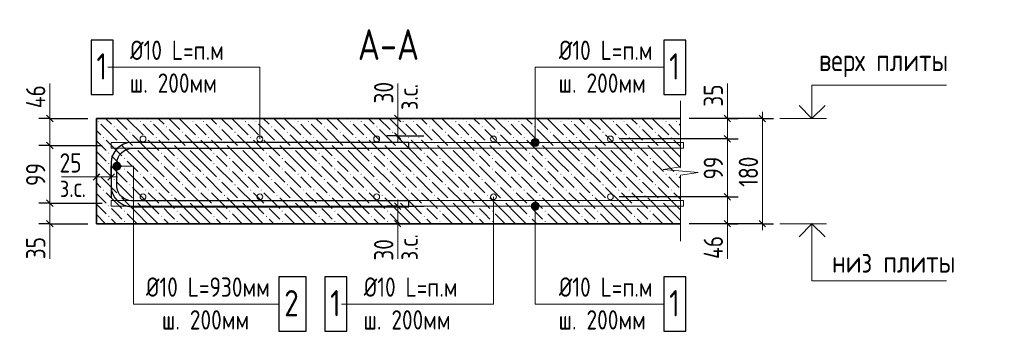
# Model space of a CAD drawing. Header units: millimetres. Extents: x 0 to 61017, y 0 to 42000.
# Tile 3 of 26: x 12913 to 24150, y 9414 to 12967. Entities that reach past the tile are written whole.
import ezdxf

# ---------------------------------------------------------------- set-up
doc = ezdxf.new("R2010")
doc.units = ezdxf.units.MM
for name, color, linetype, lineweight in [('Standard', 7, 'Continuous', 25), ('Обрамление П-обр. равн.', 7, 'Continuous', 25), ('Позиционная метка линия выноска', 7, 'Continuous', 13), ('Позиционная метка номер позиции', 7, 'Continuous', 13), ('Примечания', 7, 'Continuous', 25), ('Размерная выноска', 7, 'Continuous', 13), ('Фоновоя арматура Х1', 7, 'Continuous', 25)]:
    doc.layers.add(name, color=color, linetype=linetype, lineweight=lineweight)
doc.layers.add('ЖБ Перекрытие верхний уровень', color=7, linetype='Continuous', lineweight=25, true_color=0xe0e0ff)
doc.styles.add('GOST 2.304-81', font='txt')

msp = doc.modelspace()

# ---------------------------------------------------------------- hatches: boundary and pattern name
at = {"layer": 'ЖБ Перекрытие верхний уровень', "linetype": 'Continuous', "lineweight": 18, "transparency": 33554687}
for points in [[(13803, 11804), (13810, 11811), (13816, 11804), (13810, 11798)], [(14283, 11804), (14290, 11811), (14296, 11804), (14290, 11798)], [(14403, 11804), (14410, 11811), (14416, 11804), (14410, 11798)], [(14883, 11804), (14890, 11811), (14896, 11804), (14890, 11798)], [(15003, 11804), (15010, 11811), (15016, 11804), (15010, 11798)], [(15483, 11804), (15490, 11811), (15496, 11804), (15490, 11798)], [(15603, 11804), (15610, 11811), (15616, 11804), (15610, 11798)], [(16083, 11804), (16090, 11811), (16096, 11804), (16090, 11798)], [(16203, 11804), (16210, 11811), (16216, 11804), (16210, 11798)], [(16683, 11804), (16690, 11811), (16696, 11804), (16690, 11798)], [(16803, 11804), (16810, 11811), (16816, 11804), (16810, 11798)], [(17283, 11804), (17290, 11811), (17296, 11804), (17290, 11798)], [(17403, 11804), (17410, 11811), (17416, 11804), (17410, 11798)], [(17883, 11804), (17890, 11811), (17896, 11804), (17890, 11798)], [(18003, 11804), (18010, 11811), (18016, 11804), (18010, 11798)], [(18483, 11804), (18490, 11811), (18496, 11804), (18490, 11798)], [(18603, 11804), (18610, 11811), (18616, 11804), (18610, 11798)], [(19083, 11804), (19090, 11811), (19096, 11804), (19090, 11798)], [(19203, 11804), (19210, 11811), (19216, 11804), (19210, 11798)], [(19683, 11804), (19690, 11811), (19696, 11804), (19690, 11798)], [(19803, 11804), (19810, 11811), (19816, 11804), (19810, 11798)], [(20283, 11804), (20290, 11811), (20296, 11804), (20290, 11798)], [(20403, 11804), (20410, 11811), (20416, 11804), (20410, 11798)], [(13983, 11744), (13990, 11751), (13996, 11744), (13990, 11738)], [(14163, 11684), (14170, 11691), (14176, 11684), (14170, 11678)], [(14583, 11744), (14590, 11751), (14596, 11744), (14590, 11738)], [(14763, 11684), (14770, 11691), (14776, 11684), (14770, 11678)], [(15183, 11744), (15190, 11751), (15196, 11744), (15190, 11738)], [(15363, 11684), (15370, 11691), (15376, 11684), (15370, 11678)], [(15783, 11744), (15790, 11751), (15796, 11744), (15790, 11738)], [(15963, 11684), (15970, 11691), (15976, 11684), (15970, 11678)], [(16383, 11744), (16390, 11751), (16396, 11744), (16390, 11738)], [(16563, 11684), (16570, 11691), (16576, 11684), (16570, 11678)], [(16983, 11744), (16990, 11751), (16996, 11744), (16990, 11738)], [(17163, 11684), (17170, 11691), (17176, 11684), (17170, 11678)], [(17583, 11744), (17590, 11751), (17596, 11744), (17590, 11738)], [(17763, 11684), (17770, 11691), (17776, 11684), (17770, 11678)], [(18183, 11744), (18190, 11751), (18196, 11744), (18190, 11738)], [(18363, 11684), (18370, 11691), (18376, 11684), (18370, 11678)], [(18783, 11744), (18790, 11751), (18796, 11744), (18790, 11738)], [(18963, 11684), (18970, 11691), (18976, 11684), (18970, 11678)], [(19383, 11744), (19390, 11751), (19396, 11744), (19390, 11738)], [(19563, 11684), (19570, 11691), (19576, 11684), (19570, 11678)], [(19983, 11744), (19990, 11751), (19996, 11744), (19990, 11738)], [(20163, 11684), (20170, 11691), (20176, 11684), (20170, 11678)], [(13863, 11624), (13870, 11631), (13876, 11624), (13870, 11618)], [(14343, 11624), (14350, 11631), (14356, 11624), (14350, 11618)], [(14463, 11624), (14470, 11631), (14476, 11624), (14470, 11618)], [(14943, 11624), (14950, 11631), (14956, 11624), (14950, 11618)], [(15063, 11624), (15070, 11631), (15076, 11624), (15070, 11618)], [(15543, 11624), (15550, 11631), (15556, 11624), (15550, 11618)], [(15663, 11624), (15670, 11631), (15676, 11624), (15670, 11618)], [(16143, 11624), (16150, 11631), (16156, 11624), (16150, 11618)], [(16263, 11624), (16270, 11631), (16276, 11624), (16270, 11618)], [(16743, 11624), (16750, 11631), (16756, 11624), (16750, 11618)], [(16863, 11624), (16870, 11631), (16876, 11624), (16870, 11618)], [(17343, 11624), (17350, 11631), (17356, 11624), (17350, 11618)], [(17463, 11624), (17470, 11631), (17476, 11624), (17470, 11618)], [(17943, 11624), (17950, 11631), (17956, 11624), (17950, 11618)], [(18063, 11624), (18070, 11631), (18076, 11624), (18070, 11618)], [(18543, 11624), (18550, 11631), (18556, 11624), (18550, 11618)], [(18663, 11624), (18670, 11631), (18676, 11624), (18670, 11618)], [(19143, 11624), (19150, 11631), (19156, 11624), (19150, 11618)], [(19263, 11624), (19270, 11631), (19276, 11624), (19270, 11618)], [(19743, 11624), (19750, 11631), (19756, 11624), (19750, 11618)], [(19863, 11624), (19870, 11631), (19876, 11624), (19870, 11618)], [(20343, 11624), (20350, 11631), (20356, 11624), (20350, 11618)], [(14043, 11564), (14050, 11571), (14056, 11564), (14050, 11558)], [(14223, 11504), (14230, 11511), (14236, 11504), (14230, 11498)], [(14643, 11564), (14650, 11571), (14656, 11564), (14650, 11558)], [(14823, 11504), (14830, 11511), (14836, 11504), (14830, 11498)], [(15243, 11564), (15250, 11571), (15256, 11564), (15250, 11558)], [(15423, 11504), (15430, 11511), (15436, 11504), (15430, 11498)], [(15843, 11564), (15850, 11571), (15856, 11564), (15850, 11558)], [(16023, 11504), (16030, 11511), (16036, 11504), (16030, 11498)], [(16443, 11564), (16450, 11571), (16456, 11564), (16450, 11558)], [(16623, 11504), (16630, 11511), (16636, 11504), (16630, 11498)], [(17043, 11564), (17050, 11571), (17056, 11564), (17050, 11558)], [(17223, 11504), (17230, 11511), (17236, 11504), (17230, 11498)], [(17643, 11564), (17650, 11571), (17656, 11564), (17650, 11558)], [(17823, 11504), (17830, 11511), (17836, 11504), (17830, 11498)], [(18243, 11564), (18250, 11571), (18256, 11564), (18250, 11558)], [(18423, 11504), (18430, 11511), (18436, 11504), (18430, 11498)], [(18843, 11564), (18850, 11571), (18856, 11564), (18850, 11558)], [(19023, 11504), (19030, 11511), (19036, 11504), (19030, 11498)], [(19443, 11564), (19450, 11571), (19456, 11564), (19450, 11558)], [(19623, 11504), (19630, 11511), (19636, 11504), (19630, 11498)], [(20043, 11564), (20050, 11571), (20056, 11564), (20050, 11558)], [(20223, 11504), (20230, 11511), (20236, 11504), (20230, 11498)], [(13923, 11444), (13930, 11451), (13936, 11444), (13930, 11438)], [(14103, 11384), (14110, 11391), (14116, 11384), (14110, 11378)], [(14523, 11444), (14530, 11451), (14536, 11444), (14530, 11438)], [(14703, 11384), (14710, 11391), (14716, 11384), (14710, 11378)], [(15123, 11444), (15130, 11451), (15136, 11444), (15130, 11438)], [(15303, 11384), (15310, 11391), (15316, 11384), (15310, 11378)], [(15723, 11444), (15730, 11451), (15736, 11444), (15730, 11438)], [(15903, 11384), (15910, 11391), (15916, 11384), (15910, 11378)], [(16323, 11444), (16330, 11451), (16336, 11444), (16330, 11438)], [(16503, 11384), (16510, 11391), (16516, 11384), (16510, 11378)], [(16923, 11444), (16930, 11451), (16936, 11444), (16930, 11438)], [(17103, 11384), (17110, 11391), (17116, 11384), (17110, 11378)], [(17523, 11444), (17530, 11451), (17536, 11444), (17530, 11438)], [(17703, 11384), (17710, 11391), (17716, 11384), (17710, 11378)], [(18123, 11444), (18130, 11451), (18136, 11444), (18130, 11438)], [(18303, 11384), (18310, 11391), (18316, 11384), (18310, 11378)], [(18723, 11444), (18730, 11451), (18736, 11444), (18730, 11438)], [(18903, 11384), (18910, 11391), (18916, 11384), (18910, 11378)], [(19323, 11444), (19330, 11451), (19336, 11444), (19330, 11438)], [(19503, 11384), (19510, 11391), (19516, 11384), (19510, 11378)], [(19923, 11444), (19930, 11451), (19936, 11444), (19930, 11438)], [(20103, 11384), (20110, 11391), (20116, 11384), (20110, 11378)], [(13923, 11324), (13930, 11331), (13936, 11324), (13930, 11318)], [(14103, 11264), (14110, 11271), (14116, 11264), (14110, 11258)], [(14523, 11324), (14530, 11331), (14536, 11324), (14530, 11318)], [(14703, 11264), (14710, 11271), (14716, 11264), (14710, 11258)], [(15123, 11324), (15130, 11331), (15136, 11324), (15130, 11318)], [(15303, 11264), (15310, 11271), (15316, 11264), (15310, 11258)], [(15723, 11324), (15730, 11331), (15736, 11324), (15730, 11318)], [(15903, 11264), (15910, 11271), (15916, 11264), (15910, 11258)], [(16323, 11324), (16330, 11331), (16336, 11324), (16330, 11318)], [(16503, 11264), (16510, 11271), (16516, 11264), (16510, 11258)], [(16923, 11324), (16930, 11331), (16936, 11324), (16930, 11318)], [(17103, 11264), (17110, 11271), (17116, 11264), (17110, 11258)], [(17523, 11324), (17530, 11331), (17536, 11324), (17530, 11318)], [(17703, 11264), (17710, 11271), (17716, 11264), (17710, 11258)], [(18123, 11324), (18130, 11331), (18136, 11324), (18130, 11318)], [(18303, 11264), (18310, 11271), (18316, 11264), (18310, 11258)], [(18723, 11324), (18730, 11331), (18736, 11324), (18730, 11318)], [(18903, 11264), (18910, 11271), (18916, 11264), (18910, 11258)], [(19323, 11324), (19330, 11331), (19336, 11324), (19330, 11318)], [(19503, 11264), (19510, 11271), (19516, 11264), (19510, 11258)], [(19923, 11324), (19930, 11331), (19936, 11324), (19930, 11318)], [(20103, 11264), (20110, 11271), (20116, 11264), (20110, 11258)], [(13803, 11204), (13810, 11211), (13816, 11204), (13810, 11198)], [(13983, 11144), (13990, 11151), (13996, 11144), (13990, 11138)], [(14283, 11204), (14290, 11211), (14296, 11204), (14290, 11198)], [(14403, 11204), (14410, 11211), (14416, 11204), (14410, 11198)], [(14583, 11144), (14590, 11151), (14596, 11144), (14590, 11138)], [(14883, 11204), (14890, 11211), (14896, 11204), (14890, 11198)], [(15003, 11204), (15010, 11211), (15016, 11204), (15010, 11198)], [(15183, 11144), (15190, 11151), (15196, 11144), (15190, 11138)], [(15483, 11204), (15490, 11211), (15496, 11204), (15490, 11198)], [(15603, 11204), (15610, 11211), (15616, 11204), (15610, 11198)], [(15783, 11144), (15790, 11151), (15796, 11144), (15790, 11138)], [(16083, 11204), (16090, 11211), (16096, 11204), (16090, 11198)], [(16203, 11204), (16210, 11211), (16216, 11204), (16210, 11198)], [(16383, 11144), (16390, 11151), (16396, 11144), (16390, 11138)], [(16683, 11204), (16690, 11211), (16696, 11204), (16690, 11198)], [(16803, 11204), (16810, 11211), (16816, 11204), (16810, 11198)], [(16983, 11144), (16990, 11151), (16996, 11144), (16990, 11138)], [(17283, 11204), (17290, 11211), (17296, 11204), (17290, 11198)], [(17403, 11204), (17410, 11211), (17416, 11204), (17410, 11198)], [(17583, 11144), (17590, 11151), (17596, 11144), (17590, 11138)], [(17883, 11204), (17890, 11211), (17896, 11204), (17890, 11198)], [(18003, 11204), (18010, 11211), (18016, 11204), (18010, 11198)], [(18183, 11144), (18190, 11151), (18196, 11144), (18190, 11138)], [(18483, 11204), (18490, 11211), (18496, 11204), (18490, 11198)], [(18603, 11204), (18610, 11211), (18616, 11204), (18610, 11198)], [(18783, 11144), (18790, 11151), (18796, 11144), (18790, 11138)], [(19083, 11204), (19090, 11211), (19096, 11204), (19090, 11198)], [(19203, 11204), (19210, 11211), (19216, 11204), (19210, 11198)], [(19383, 11144), (19390, 11151), (19396, 11144), (19390, 11138)], [(19683, 11204), (19690, 11211), (19696, 11204), (19690, 11198)], [(19803, 11204), (19810, 11211), (19816, 11204), (19810, 11198)], [(19983, 11144), (19990, 11151), (19996, 11144), (19990, 11138)], [(20283, 11204), (20290, 11211), (20296, 11204), (20290, 11198)], [(20403, 11204), (20410, 11211), (20416, 11204), (20410, 11198)], [(13863, 11024), (13870, 11031), (13876, 11024), (13870, 11018)], [(14163, 11084), (14170, 11091), (14176, 11084), (14170, 11078)], [(14343, 11024), (14350, 11031), (14356, 11024), (14350, 11018)], [(14463, 11024), (14470, 11031), (14476, 11024), (14470, 11018)], [(14763, 11084), (14770, 11091), (14776, 11084), (14770, 11078)], [(14943, 11024), (14950, 11031), (14956, 11024), (14950, 11018)], [(15063, 11024), (15070, 11031), (15076, 11024), (15070, 11018)], [(15363, 11084), (15370, 11091), (15376, 11084), (15370, 11078)], [(15543, 11024), (15550, 11031), (15556, 11024), (15550, 11018)], [(15663, 11024), (15670, 11031), (15676, 11024), (15670, 11018)], [(15963, 11084), (15970, 11091), (15976, 11084), (15970, 11078)], [(16143, 11024), (16150, 11031), (16156, 11024), (16150, 11018)], [(16263, 11024), (16270, 11031), (16276, 11024), (16270, 11018)], [(16563, 11084), (16570, 11091), (16576, 11084), (16570, 11078)], [(16743, 11024), (16750, 11031), (16756, 11024), (16750, 11018)], [(16863, 11024), (16870, 11031), (16876, 11024), (16870, 11018)], [(17163, 11084), (17170, 11091), (17176, 11084), (17170, 11078)], [(17343, 11024), (17350, 11031), (17356, 11024), (17350, 11018)], [(17463, 11024), (17470, 11031), (17476, 11024), (17470, 11018)], [(17763, 11084), (17770, 11091), (17776, 11084), (17770, 11078)], [(17943, 11024), (17950, 11031), (17956, 11024), (17950, 11018)], [(18063, 11024), (18070, 11031), (18076, 11024), (18070, 11018)], [(18363, 11084), (18370, 11091), (18376, 11084), (18370, 11078)], [(18543, 11024), (18550, 11031), (18556, 11024), (18550, 11018)], [(18663, 11024), (18670, 11031), (18676, 11024), (18670, 11018)], [(18963, 11084), (18970, 11091), (18976, 11084), (18970, 11078)], [(19143, 11024), (19150, 11031), (19156, 11024), (19150, 11018)], [(19263, 11024), (19270, 11031), (19276, 11024), (19270, 11018)], [(19563, 11084), (19570, 11091), (19576, 11084), (19570, 11078)], [(19743, 11024), (19750, 11031), (19756, 11024), (19750, 11018)], [(19863, 11024), (19870, 11031), (19876, 11024), (19870, 11018)], [(20163, 11084), (20170, 11091), (20176, 11084), (20170, 11078)], [(20343, 11024), (20350, 11031), (20356, 11024), (20350, 11018)], [(14043, 10964), (14050, 10971), (14056, 10964), (14050, 10958)], [(14223, 10904), (14230, 10911), (14236, 10904), (14230, 10898)], [(14643, 10964), (14650, 10971), (14656, 10964), (14650, 10958)], [(14823, 10904), (14830, 10911), (14836, 10904), (14830, 10898)], [(15243, 10964), (15250, 10971), (15256, 10964), (15250, 10958)], [(15423, 10904), (15430, 10911), (15436, 10904), (15430, 10898)], [(15843, 10964), (15850, 10971), (15856, 10964), (15850, 10958)], [(16023, 10904), (16030, 10911), (16036, 10904), (16030, 10898)], [(16443, 10964), (16450, 10971), (16456, 10964), (16450, 10958)], [(16623, 10904), (16630, 10911), (16636, 10904), (16630, 10898)], [(17043, 10964), (17050, 10971), (17056, 10964), (17050, 10958)], [(17223, 10904), (17230, 10911), (17236, 10904), (17230, 10898)], [(17643, 10964), (17650, 10971), (17656, 10964), (17650, 10958)], [(17823, 10904), (17830, 10911), (17836, 10904), (17830, 10898)], [(18243, 10964), (18250, 10971), (18256, 10964), (18250, 10958)], [(18423, 10904), (18430, 10911), (18436, 10904), (18430, 10898)], [(18843, 10964), (18850, 10971), (18856, 10964), (18850, 10958)], [(19023, 10904), (19030, 10911), (19036, 10904), (19030, 10898)], [(19443, 10964), (19450, 10971), (19456, 10964), (19450, 10958)], [(19623, 10904), (19630, 10911), (19636, 10904), (19630, 10898)], [(20043, 10964), (20050, 10971), (20056, 10964), (20050, 10958)], [(20223, 10904), (20230, 10911), (20236, 10904), (20230, 10898)], [(13923, 10844), (13930, 10851), (13936, 10844), (13930, 10838)], [(14103, 10784), (14110, 10791), (14116, 10784), (14110, 10778)], [(14523, 10844), (14530, 10851), (14536, 10844), (14530, 10838)], [(14703, 10784), (14710, 10791), (14716, 10784), (14710, 10778)], [(15123, 10844), (15130, 10851), (15136, 10844), (15130, 10838)], [(15303, 10784), (15310, 10791), (15316, 10784), (15310, 10778)], [(15723, 10844), (15730, 10851), (15736, 10844), (15730, 10838)], [(15903, 10784), (15910, 10791), (15916, 10784), (15910, 10778)], [(16323, 10844), (16330, 10851), (16336, 10844), (16330, 10838)], [(16503, 10784), (16510, 10791), (16516, 10784), (16510, 10778)], [(16923, 10844), (16930, 10851), (16936, 10844), (16930, 10838)], [(17103, 10784), (17110, 10791), (17116, 10784), (17110, 10778)], [(17523, 10844), (17530, 10851), (17536, 10844), (17530, 10838)], [(17703, 10784), (17710, 10791), (17716, 10784), (17710, 10778)], [(18123, 10844), (18130, 10851), (18136, 10844), (18130, 10838)], [(18303, 10784), (18310, 10791), (18316, 10784), (18310, 10778)], [(18723, 10844), (18730, 10851), (18736, 10844), (18730, 10838)], [(18903, 10784), (18910, 10791), (18916, 10784), (18910, 10778)], [(19323, 10844), (19330, 10851), (19336, 10844), (19330, 10838)], [(19503, 10784), (19510, 10791), (19516, 10784), (19510, 10778)], [(19923, 10844), (19930, 10851), (19936, 10844), (19930, 10838)], [(20103, 10784), (20110, 10791), (20116, 10784), (20110, 10778)], [(13923, 10724), (13930, 10731), (13936, 10724), (13930, 10718)], [(14523, 10724), (14530, 10731), (14536, 10724), (14530, 10718)], [(15123, 10724), (15130, 10731), (15136, 10724), (15130, 10718)], [(15723, 10724), (15730, 10731), (15736, 10724), (15730, 10718)], [(16323, 10724), (16330, 10731), (16336, 10724), (16330, 10718)], [(16923, 10724), (16930, 10731), (16936, 10724), (16930, 10718)], [(17523, 10724), (17530, 10731), (17536, 10724), (17530, 10718)], [(18123, 10724), (18130, 10731), (18136, 10724), (18130, 10718)], [(18723, 10724), (18730, 10731), (18736, 10724), (18730, 10718)], [(19323, 10724), (19330, 10731), (19336, 10724), (19330, 10718)], [(19923, 10724), (19930, 10731), (19936, 10724), (19930, 10718)], [(14103, 10664), (14110, 10671), (14116, 10664), (14110, 10658)], [(14703, 10664), (14710, 10671), (14716, 10664), (14710, 10658)], [(15303, 10664), (15310, 10671), (15316, 10664), (15310, 10658)], [(15903, 10664), (15910, 10671), (15916, 10664), (15910, 10658)], [(16503, 10664), (16510, 10671), (16516, 10664), (16510, 10658)], [(17103, 10664), (17110, 10671), (17116, 10664), (17110, 10658)], [(17703, 10664), (17710, 10671), (17716, 10664), (17710, 10658)], [(18303, 10664), (18310, 10671), (18316, 10664), (18310, 10658)], [(18903, 10664), (18910, 10671), (18916, 10664), (18910, 10658)], [(19503, 10664), (19510, 10671), (19516, 10664), (19510, 10658)], [(20103, 10664), (20110, 10671), (20116, 10664), (20110, 10658)]]:
    msp.add_hatch(color=7, dxfattribs=at).paths.add_polyline_path(points, flags=16)
at = {"layer": 'Позиционная метка линия выноска', "linetype": 'Continuous', "lineweight": 13, "transparency": 33554687}
for points in [[(18835, 11590), (18758, 11590), (18752, 11567)], [(18835, 11590), (18752, 11567), (18842, 11567)], [(18819, 11606), (18774, 11606), (18758, 11590)], [(18819, 11606), (18758, 11590), (18835, 11590)], [(18774, 11606), (18819, 11606), (18797, 11612)], [(18842, 11567), (18752, 11567), (18758, 11545)], [(18842, 11567), (18758, 11545), (18835, 11545)], [(18835, 11545), (18758, 11545), (18774, 11529)], [(18835, 11545), (18774, 11529), (18819, 11529)], [(18819, 11529), (18774, 11529), (18797, 11522)], [(13983, 11273), (13983, 11318), (13977, 11296)], [(13999, 11257), (13999, 11334), (13983, 11318)], [(13999, 11257), (13983, 11318), (13983, 11273)], [(14022, 11251), (14022, 11341), (13999, 11334)], [(14022, 11251), (13999, 11334), (13999, 11257)], [(14044, 11257), (14044, 11334), (14022, 11341)], [(14044, 11257), (14022, 11341), (14022, 11251)], [(14061, 11273), (14061, 11318), (14044, 11334)], [(14061, 11273), (14044, 11334), (14044, 11257)], [(14061, 11318), (14061, 11273), (14067, 11296)], [(18752, 10841), (18842, 10841), (18835, 10863)], [(18752, 10841), (18835, 10863), (18758, 10863)], [(18758, 10818), (18842, 10841), (18752, 10841)], [(18758, 10863), (18835, 10863), (18819, 10879)], [(18758, 10863), (18819, 10879), (18774, 10879)], [(18758, 10818), (18835, 10818), (18842, 10841)], [(18774, 10802), (18835, 10818), (18758, 10818)], [(18774, 10879), (18819, 10879), (18797, 10886)], [(18774, 10802), (18819, 10802), (18835, 10818)], [(18819, 10802), (18774, 10802), (18797, 10796)]]:
    msp.add_hatch(color=7, dxfattribs=at).paths.add_polyline_path(points)

# ---------------------------------------------------------------- linework, layer by layer
at = {"layer": 'Standard', "color": 7, "linetype": 'Continuous', "lineweight": 13, "transparency": 33554687}
for p, q in [((13255, 11841), (13255, 11916)), ((17227, 11841), (17227, 11916)), ((20989, 11841), (20989, 11916)), ((21389, 11841), (21389, 11916)), ((13255, 11841), (13255, 11534)), ((17227, 11641), (17227, 11841)), ((20989, 11841), (20989, 11607)), ((21589, 11841), (22122, 11841)), ((17227, 11641), (17227, 11566)), ((20989, 11607), (20989, 10947)), ((13255, 11534), (13255, 10874)), ((13789, 11174), (13714, 11174)), ((13955, 11174), (13789, 11174)), ((13955, 11174), (14030, 11174)), ((17227, 10841), (17227, 10916)), ((20989, 10947), (20989, 10641)), ((13255, 10874), (13255, 10641)), ((17227, 10841), (17227, 10641)), ((13255, 10641), (13255, 10566)), ((17227, 10641), (17227, 10566)), ((20989, 10641), (20989, 10566)), ((21389, 10641), (21389, 10566)), ((21589, 10641), (22122, 10641))]:
    msp.add_line(p, q, dxfattribs=at)
at = {"layer": 'Standard', "color": 251, "linetype": 'Continuous', "lineweight": -3, "true_color": 0x656565, "transparency": 33554687}
for p, q in [((13255, 11841), (13130, 11841)), ((13255, 11841), (13380, 11841)), ((13255, 11841), (13689, 11841)), ((17227, 11841), (17102, 11841)), ((17227, 11841), (17352, 11841)), ((17227, 11841), (17527, 11841)), ((21389, 11841), (20555, 11841)), ((20989, 11841), (20864, 11841)), ((20989, 11841), (21114, 11841)), ((21389, 11841), (21264, 11841)), ((21389, 11841), (21514, 11841)), ((17227, 11641), (17102, 11641)), ((17227, 11641), (17352, 11641)), ((17227, 11641), (17525, 11641)), ((20989, 11607), (20864, 11607)), ((20989, 11607), (21114, 11607)), ((13255, 11534), (13130, 11534)), ((13255, 11534), (13380, 11534)), ((13255, 11534), (13855, 11534)), ((13789, 11174), (13789, 11299)), ((13955, 11174), (13955, 11299)), ((13789, 11174), (13789, 11049)), ((13789, 11174), (13789, 10874)), ((13955, 11174), (13955, 11049)), ((13955, 11174), (13955, 10941)), ((20989, 10947), (20864, 10947)), ((20989, 10947), (21114, 10947)), ((13255, 10874), (13130, 10874)), ((13255, 10874), (13380, 10874)), ((13255, 10874), (13855, 10874)), ((17227, 10841), (17102, 10841)), ((17227, 10841), (17352, 10841)), ((17227, 10841), (17525, 10841)), ((13255, 10641), (13130, 10641)), ((13255, 10641), (13380, 10641)), ((13255, 10641), (13689, 10641)), ((17227, 10641), (17102, 10641)), ((17227, 10641), (17352, 10641)), ((17227, 10641), (17527, 10641)), ((21389, 10641), (20555, 10641)), ((20989, 10641), (20864, 10641)), ((20989, 10641), (21114, 10641)), ((21389, 10641), (21264, 10641)), ((21389, 10641), (21514, 10641))]:
    msp.add_line(p, q, dxfattribs=at)
at = {"layer": 'Standard', "color": 7, "linetype": 'Continuous', "lineweight": 25, "transparency": 33554687}
for p, q in [((13218, 11878), (13293, 11803)), ((17264, 11803), (17189, 11878)), ((20951, 11878), (21026, 11803)), ((21426, 11803), (21351, 11878)), ((17264, 11603), (17189, 11678)), ((20951, 11645), (21026, 11570)), ((13218, 11571), (13293, 11496)), ((13826, 11211), (13751, 11136)), ((13993, 11211), (13918, 11136)), ((13218, 10911), (13293, 10836)), ((20951, 10985), (21026, 10910)), ((17189, 10878), (17264, 10803)), ((13218, 10678), (13293, 10603)), ((17189, 10678), (17264, 10603)), ((20951, 10678), (21026, 10603)), ((21426, 10603), (21351, 10678))]:
    msp.add_line(p, q, dxfattribs=at)
at = {"layer": 'Standard', "color": 7, "linetype": 'Continuous', "lineweight": 13, "transparency": 33554687}
for points in [[(21955, 11841), (21955, 12221), (23489, 12221)], [(21389, 10641), (21389, 10983), (21389, 10983), (21389, 11841)], [(21955, 10641), (21955, 9991), (23489, 9991)]]:
    msp.add_lwpolyline(points, dxfattribs=at)
at = {"layer": 'Standard', "color": 7, "linetype": 'Continuous', "lineweight": 35, "transparency": 33554687}
for points in [[(21807, 11989), (21955, 11841), (22104, 11989)], [(21807, 10492), (21955, 10641), (22104, 10492)]]:
    msp.add_lwpolyline(points, dxfattribs=at)
at = {"layer": 'Standard', "color": 251, "linetype": 'Continuous', "lineweight": -3, "true_color": 0x656565, "transparency": 33554687}
for points in [[(20989, 11841), (20972, 11841), (20972, 11841), (20972, 11841), (20972, 11841), (20555, 11841)], [(20989, 11607), (20972, 11607), (20972, 11607), (20972, 11607), (20972, 11607), (19754, 11607)], [(20989, 10947), (20972, 10947), (20972, 10947), (19754, 10947)], [(20989, 10641), (20972, 10641), (20972, 10641), (20555, 10641)]]:
    msp.add_lwpolyline(points, dxfattribs=at)
at = {"layer": 'ЖБ Перекрытие верхний уровень', "color": 7, "linetype": 'Continuous', "lineweight": 35, "transparency": 33554687}
for p, q in [((13789, 11841), (13789, 10641)), ((20455, 11841), (13789, 11841)), ((13789, 10641), (20455, 10641))]:
    msp.add_line(p, q, dxfattribs=at)
at = {"layer": 'ЖБ Перекрытие верхний уровень', "color": 9, "linetype": 'Continuous', "lineweight": 18, "true_color": 0xc7c7c7, "transparency": 33554687}
for p, q in [((13893, 11841), (13960, 11774)), ((14013, 11841), (14140, 11714)), ((14140, 11834), (14320, 11654)), ((14253, 11841), (14260, 11834)), ((14373, 11841), (14380, 11834)), ((14493, 11841), (14560, 11774)), ((14613, 11841), (14740, 11714)), ((14740, 11834), (14920, 11654)), ((14853, 11841), (14860, 11834)), ((14973, 11841), (14980, 11834)), ((15093, 11841), (15160, 11774)), ((15213, 11841), (15340, 11714)), ((15340, 11834), (15520, 11654)), ((15453, 11841), (15460, 11834)), ((15573, 11841), (15580, 11834)), ((15693, 11841), (15760, 11774)), ((15813, 11841), (15940, 11714)), ((15940, 11834), (16120, 11654)), ((16053, 11841), (16060, 11834)), ((16173, 11841), (16180, 11834)), ((16293, 11841), (16360, 11774)), ((16413, 11841), (16540, 11714)), ((16540, 11834), (16720, 11654)), ((16653, 11841), (16660, 11834)), ((16773, 11841), (16780, 11834)), ((16893, 11841), (16960, 11774)), ((17013, 11841), (17140, 11714)), ((17140, 11834), (17320, 11654)), ((17253, 11841), (17260, 11834)), ((17373, 11841), (17380, 11834)), ((17493, 11841), (17560, 11774)), ((17613, 11841), (17740, 11714)), ((17740, 11834), (17920, 11654)), ((17853, 11841), (17860, 11834)), ((17973, 11841), (17980, 11834)), ((18093, 11841), (18160, 11774)), ((18213, 11841), (18340, 11714)), ((18340, 11834), (18520, 11654)), ((18453, 11841), (18460, 11834)), ((18573, 11841), (18580, 11834)), ((18693, 11841), (18760, 11774)), ((18813, 11841), (18940, 11714)), ((18940, 11834), (19120, 11654)), ((19053, 11841), (19060, 11834)), ((19173, 11841), (19180, 11834)), ((19293, 11841), (19360, 11774)), ((19413, 11841), (19540, 11714)), ((19540, 11834), (19720, 11654)), ((19653, 11841), (19660, 11834)), ((19773, 11841), (19780, 11834)), ((19893, 11841), (19960, 11774)), ((20013, 11841), (20140, 11714)), ((20140, 11834), (20320, 11654)), ((20253, 11841), (20260, 11834)), ((20373, 11841), (20380, 11834)), ((13840, 11654), (13789, 11705)), ((13840, 11774), (14020, 11594)), ((14020, 11714), (14200, 11534)), ((14380, 11714), (14320, 11774)), ((14440, 11654), (14380, 11714)), ((14440, 11774), (14620, 11594)), ((14620, 11714), (14800, 11534)), ((14980, 11714), (14920, 11774)), ((15040, 11654), (14980, 11714)), ((15040, 11774), (15220, 11594)), ((15220, 11714), (15400, 11534)), ((15580, 11714), (15520, 11774)), ((15640, 11654), (15580, 11714)), ((15640, 11774), (15820, 11594)), ((15820, 11714), (16000, 11534)), ((16180, 11714), (16120, 11774)), ((16240, 11654), (16180, 11714)), ((16240, 11774), (16420, 11594)), ((16420, 11714), (16600, 11534)), ((16780, 11714), (16720, 11774)), ((16840, 11654), (16780, 11714)), ((16840, 11774), (17020, 11594)), ((17020, 11714), (17200, 11534)), ((17380, 11714), (17320, 11774)), ((17440, 11654), (17380, 11714)), ((17440, 11774), (17620, 11594)), ((17620, 11714), (17800, 11534)), ((17980, 11714), (17920, 11774)), ((18040, 11654), (17980, 11714)), ((18040, 11774), (18220, 11594)), ((18220, 11714), (18400, 11534)), ((18580, 11714), (18520, 11774)), ((18640, 11654), (18580, 11714)), ((18640, 11774), (18820, 11594)), ((18820, 11714), (19000, 11534)), ((19180, 11714), (19120, 11774)), ((19240, 11654), (19180, 11714)), ((19240, 11774), (19420, 11594)), ((19420, 11714), (19600, 11534)), ((19780, 11714), (19720, 11774)), ((19840, 11654), (19780, 11714)), ((19840, 11774), (20020, 11594)), ((20020, 11714), (20200, 11534)), ((20380, 11714), (20320, 11774)), ((20440, 11654), (20380, 11714)), ((20440, 11774), (20455, 11759)), ((13789, 11585), (13900, 11474)), ((13900, 11594), (14080, 11414)), ((14380, 11474), (14200, 11654)), ((14380, 11594), (14500, 11474)), ((14500, 11594), (14680, 11414)), ((14980, 11474), (14800, 11654)), ((14980, 11594), (15100, 11474)), ((15100, 11594), (15280, 11414)), ((15580, 11474), (15400, 11654)), ((15580, 11594), (15700, 11474)), ((15700, 11594), (15880, 11414)), ((16180, 11474), (16000, 11654)), ((16180, 11594), (16300, 11474)), ((16300, 11594), (16480, 11414)), ((16780, 11474), (16600, 11654)), ((16780, 11594), (16900, 11474)), ((16900, 11594), (17080, 11414)), ((17380, 11474), (17200, 11654)), ((17380, 11594), (17500, 11474)), ((17500, 11594), (17680, 11414)), ((17980, 11474), (17800, 11654)), ((17980, 11594), (18100, 11474)), ((18100, 11594), (18280, 11414)), ((18580, 11474), (18400, 11654)), ((18580, 11594), (18700, 11474)), ((18700, 11594), (18880, 11414)), ((19180, 11474), (19000, 11654)), ((19180, 11594), (19300, 11474)), ((19300, 11594), (19480, 11414)), ((19780, 11474), (19600, 11654)), ((19780, 11594), (19900, 11474)), ((19900, 11594), (20080, 11414)), ((20380, 11474), (20200, 11654)), ((20380, 11594), (20455, 11519)), ((13789, 11465), (13900, 11354)), ((14260, 11354), (14080, 11534)), ((14260, 11474), (14380, 11354)), ((14380, 11474), (14500, 11354)), ((14860, 11354), (14680, 11534)), ((14860, 11474), (14980, 11354)), ((14980, 11474), (15100, 11354)), ((15460, 11354), (15280, 11534)), ((15460, 11474), (15580, 11354)), ((15580, 11474), (15700, 11354)), ((16060, 11354), (15880, 11534)), ((16060, 11474), (16180, 11354)), ((16180, 11474), (16300, 11354)), ((16660, 11354), (16480, 11534)), ((16660, 11474), (16780, 11354)), ((16780, 11474), (16900, 11354)), ((17260, 11354), (17080, 11534)), ((17260, 11474), (17380, 11354)), ((17380, 11474), (17500, 11354)), ((17860, 11354), (17680, 11534)), ((17860, 11474), (17980, 11354)), ((17980, 11474), (18100, 11354)), ((18460, 11354), (18280, 11534)), ((18460, 11474), (18580, 11354)), ((18580, 11474), (18700, 11354)), ((19060, 11354), (18880, 11534)), ((19060, 11474), (19180, 11354)), ((19180, 11474), (19300, 11354)), ((19660, 11354), (19480, 11534)), ((19660, 11474), (19780, 11354)), ((19780, 11474), (19900, 11354)), ((20260, 11354), (20080, 11534)), ((20260, 11474), (20380, 11354)), ((20380, 11474), (20455, 11399)), ((14020, 11354), (13960, 11414)), ((14080, 11294), (14020, 11354)), ((14140, 11354), (14260, 11234)), ((14260, 11354), (14380, 11234)), ((14380, 11354), (14560, 11174)), ((14620, 11354), (14560, 11414)), ((14680, 11294), (14620, 11354)), ((14740, 11354), (14860, 11234)), ((14860, 11354), (14980, 11234)), ((14980, 11354), (15160, 11174)), ((15220, 11354), (15160, 11414)), ((15280, 11294), (15220, 11354)), ((15340, 11354), (15460, 11234)), ((15460, 11354), (15580, 11234)), ((15580, 11354), (15760, 11174)), ((15820, 11354), (15760, 11414)), ((15880, 11294), (15820, 11354)), ((15940, 11354), (16060, 11234)), ((16060, 11354), (16180, 11234)), ((16180, 11354), (16360, 11174)), ((16420, 11354), (16360, 11414)), ((16480, 11294), (16420, 11354)), ((16540, 11354), (16660, 11234)), ((16660, 11354), (16780, 11234)), ((16780, 11354), (16960, 11174)), ((17020, 11354), (16960, 11414)), ((17080, 11294), (17020, 11354)), ((17140, 11354), (17260, 11234)), ((17260, 11354), (17380, 11234)), ((17380, 11354), (17560, 11174)), ((17620, 11354), (17560, 11414)), ((17680, 11294), (17620, 11354)), ((17740, 11354), (17860, 11234)), ((17860, 11354), (17980, 11234)), ((17980, 11354), (18160, 11174)), ((18220, 11354), (18160, 11414)), ((18280, 11294), (18220, 11354)), ((18340, 11354), (18460, 11234)), ((18460, 11354), (18580, 11234)), ((18580, 11354), (18760, 11174)), ((18820, 11354), (18760, 11414)), ((18880, 11294), (18820, 11354)), ((18940, 11354), (19060, 11234)), ((19060, 11354), (19180, 11234)), ((19180, 11354), (19360, 11174)), ((19420, 11354), (19360, 11414)), ((19480, 11294), (19420, 11354)), ((19540, 11354), (19660, 11234)), ((19660, 11354), (19780, 11234)), ((19780, 11354), (19960, 11174)), ((20020, 11354), (19960, 11414)), ((20080, 11294), (20020, 11354)), ((20140, 11354), (20260, 11234)), ((20260, 11354), (20380, 11234)), ((20380, 11354), (20455, 11279)), ((13789, 11345), (13960, 11174)), ((13960, 11294), (14140, 11114)), ((14560, 11294), (14740, 11114)), ((15160, 11294), (15340, 11114)), ((15760, 11294), (15940, 11114)), ((16360, 11294), (16540, 11114)), ((16960, 11294), (17140, 11114)), ((17560, 11294), (17740, 11114)), ((18160, 11294), (18340, 11114)), ((18760, 11294), (18940, 11114)), ((19360, 11294), (19540, 11114)), ((19960, 11294), (20140, 11114)), ((13840, 11174), (14020, 10994)), ((14140, 11234), (14320, 11054)), ((14380, 11114), (14320, 11174)), ((14440, 11174), (14620, 10994)), ((14740, 11234), (14920, 11054)), ((14980, 11114), (14920, 11174)), ((15040, 11174), (15220, 10994)), ((15340, 11234), (15520, 11054)), ((15580, 11114), (15520, 11174)), ((15640, 11174), (15820, 10994)), ((15940, 11234), (16120, 11054)), ((16180, 11114), (16120, 11174)), ((16240, 11174), (16420, 10994)), ((16540, 11234), (16720, 11054)), ((16780, 11114), (16720, 11174)), ((16840, 11174), (17020, 10994)), ((17140, 11234), (17320, 11054)), ((17380, 11114), (17320, 11174)), ((17440, 11174), (17620, 10994)), ((17740, 11234), (17920, 11054)), ((17980, 11114), (17920, 11174)), ((18040, 11174), (18220, 10994)), ((18340, 11234), (18520, 11054)), ((18580, 11114), (18520, 11174)), ((18640, 11174), (18820, 10994)), ((18940, 11234), (19120, 11054)), ((19180, 11114), (19120, 11174)), ((19240, 11174), (19420, 10994)), ((19540, 11234), (19720, 11054)), ((19780, 11114), (19720, 11174)), ((19840, 11174), (20020, 10994)), ((20140, 11234), (20320, 11054)), ((20380, 11114), (20320, 11174)), ((20440, 11174), (20455, 11159)), ((13840, 11054), (13789, 11105)), ((14020, 11114), (14200, 10934)), ((14380, 10874), (14200, 11054)), ((14440, 11054), (14380, 11114)), ((14620, 11114), (14800, 10934)), ((14980, 10874), (14800, 11054)), ((15040, 11054), (14980, 11114)), ((15220, 11114), (15400, 10934)), ((15580, 10874), (15400, 11054)), ((15640, 11054), (15580, 11114)), ((15820, 11114), (16000, 10934)), ((16180, 10874), (16000, 11054)), ((16240, 11054), (16180, 11114)), ((16420, 11114), (16600, 10934)), ((16780, 10874), (16600, 11054)), ((16840, 11054), (16780, 11114)), ((17020, 11114), (17200, 10934)), ((17380, 10874), (17200, 11054)), ((17440, 11054), (17380, 11114)), ((17620, 11114), (17800, 10934)), ((17980, 10874), (17800, 11054)), ((18040, 11054), (17980, 11114)), ((18220, 11114), (18400, 10934)), ((18580, 10874), (18400, 11054)), ((18640, 11054), (18580, 11114)), ((18820, 11114), (19000, 10934)), ((19180, 10874), (19000, 11054)), ((19240, 11054), (19180, 11114)), ((19420, 11114), (19600, 10934)), ((19780, 10874), (19600, 11054)), ((19840, 11054), (19780, 11114)), ((20020, 11114), (20200, 10934)), ((20380, 10874), (20200, 11054)), ((20440, 11054), (20380, 11114)), ((13789, 10985), (13900, 10874)), ((13900, 10994), (14080, 10814)), ((14260, 10754), (14080, 10934)), ((14380, 10994), (14500, 10874)), ((14500, 10994), (14680, 10814)), ((14860, 10754), (14680, 10934)), ((14980, 10994), (15100, 10874)), ((15100, 10994), (15280, 10814)), ((15460, 10754), (15280, 10934)), ((15580, 10994), (15700, 10874)), ((15700, 10994), (15880, 10814)), ((16060, 10754), (15880, 10934)), ((16180, 10994), (16300, 10874)), ((16300, 10994), (16480, 10814)), ((16660, 10754), (16480, 10934)), ((16780, 10994), (16900, 10874)), ((16900, 10994), (17080, 10814)), ((17260, 10754), (17080, 10934)), ((17380, 10994), (17500, 10874)), ((17500, 10994), (17680, 10814)), ((17860, 10754), (17680, 10934)), ((17980, 10994), (18100, 10874)), ((18100, 10994), (18280, 10814)), ((18460, 10754), (18280, 10934)), ((18580, 10994), (18700, 10874)), ((18700, 10994), (18880, 10814)), ((19060, 10754), (18880, 10934)), ((19180, 10994), (19300, 10874)), ((19300, 10994), (19480, 10814)), ((19660, 10754), (19480, 10934)), ((19780, 10994), (19900, 10874)), ((19900, 10994), (20080, 10814)), ((20260, 10754), (20080, 10934)), ((20380, 10994), (20455, 10919)), ((13789, 10865), (13900, 10754)), ((14020, 10754), (13960, 10814)), ((14260, 10874), (14380, 10754)), ((14380, 10874), (14500, 10754)), ((14620, 10754), (14560, 10814)), ((14860, 10874), (14980, 10754)), ((14980, 10874), (15100, 10754)), ((15220, 10754), (15160, 10814)), ((15460, 10874), (15580, 10754)), ((15580, 10874), (15700, 10754)), ((15820, 10754), (15760, 10814)), ((16060, 10874), (16180, 10754)), ((16180, 10874), (16300, 10754)), ((16420, 10754), (16360, 10814)), ((16660, 10874), (16780, 10754)), ((16780, 10874), (16900, 10754)), ((17020, 10754), (16960, 10814)), ((17260, 10874), (17380, 10754)), ((17380, 10874), (17500, 10754)), ((17620, 10754), (17560, 10814)), ((17860, 10874), (17980, 10754)), ((17980, 10874), (18100, 10754)), ((18220, 10754), (18160, 10814)), ((18460, 10874), (18580, 10754)), ((18580, 10874), (18700, 10754)), ((18820, 10754), (18760, 10814)), ((19060, 10874), (19180, 10754)), ((19180, 10874), (19300, 10754)), ((19420, 10754), (19360, 10814)), ((19660, 10874), (19780, 10754)), ((19780, 10874), (19900, 10754)), ((20020, 10754), (19960, 10814)), ((20260, 10874), (20380, 10754)), ((20380, 10874), (20455, 10799)), ((13789, 10745), (13893, 10641)), ((13960, 10694), (14013, 10641)), ((14080, 10694), (14020, 10754)), ((14140, 10754), (14253, 10641)), ((14260, 10754), (14373, 10641)), ((14380, 10754), (14493, 10641)), ((14560, 10694), (14613, 10641)), ((14680, 10694), (14620, 10754)), ((14740, 10754), (14853, 10641)), ((14860, 10754), (14973, 10641)), ((14980, 10754), (15093, 10641)), ((15160, 10694), (15213, 10641)), ((15280, 10694), (15220, 10754)), ((15340, 10754), (15453, 10641)), ((15460, 10754), (15573, 10641)), ((15580, 10754), (15693, 10641)), ((15760, 10694), (15813, 10641)), ((15880, 10694), (15820, 10754)), ((15940, 10754), (16053, 10641)), ((16060, 10754), (16173, 10641)), ((16180, 10754), (16293, 10641)), ((16360, 10694), (16413, 10641)), ((16480, 10694), (16420, 10754)), ((16540, 10754), (16653, 10641)), ((16660, 10754), (16773, 10641)), ((16780, 10754), (16893, 10641)), ((16960, 10694), (17013, 10641)), ((17080, 10694), (17020, 10754)), ((17140, 10754), (17253, 10641)), ((17260, 10754), (17373, 10641)), ((17380, 10754), (17493, 10641)), ((17560, 10694), (17613, 10641)), ((17680, 10694), (17620, 10754)), ((17740, 10754), (17853, 10641)), ((17860, 10754), (17973, 10641)), ((17980, 10754), (18093, 10641)), ((18160, 10694), (18213, 10641)), ((18280, 10694), (18220, 10754)), ((18340, 10754), (18453, 10641)), ((18460, 10754), (18573, 10641)), ((18580, 10754), (18693, 10641)), ((18760, 10694), (18813, 10641)), ((18880, 10694), (18820, 10754)), ((18940, 10754), (19053, 10641)), ((19060, 10754), (19173, 10641)), ((19180, 10754), (19293, 10641)), ((19360, 10694), (19413, 10641)), ((19480, 10694), (19420, 10754)), ((19540, 10754), (19653, 10641)), ((19660, 10754), (19773, 10641)), ((19780, 10754), (19893, 10641)), ((19960, 10694), (20013, 10641)), ((20080, 10694), (20020, 10754)), ((20140, 10754), (20253, 10641)), ((20260, 10754), (20373, 10641)), ((20380, 10754), (20455, 10679))]:
    msp.add_line(p, q, dxfattribs=at)
at = {"layer": 'Обрамление П-обр. равн.', "color": 38, "linetype": 'Continuous', "lineweight": 25, "true_color": 0x5f1e0f, "transparency": 33554687}
msp.add_lwpolyline([(17355, 11567), (14184, 11567), (14142, 11561), (14099, 11547), (14058, 11525), (14025, 11497), (13998, 11464), (13975, 11424), (13961, 11380), (13955, 11339), (13955, 11063), (13961, 11021), (13975, 10977), (13998, 10937), (14025, 10904), (14058, 10877), (14099, 10854), (14142, 10840), (14184, 10834), (17355, 10834), (17355, 10901), (14189, 10901), (14157, 10905), (14126, 10915), (14096, 10932), (14073, 10951), (14053, 10975), (14037, 11004), (14026, 11036), (14022, 11067), (14022, 11334), (14026, 11365), (14037, 11397), (14053, 11426), (14073, 11450), (14096, 11469), (14126, 11486), (14157, 11496), (14189, 11501), (17355, 11501), (17355, 11567)], dxfattribs=at)
msp.add_lwpolyline([(17355, 11567), (14184, 11567), (14142, 11561), (14099, 11547), (14058, 11525), (14025, 11497), (13998, 11464), (13975, 11424), (13961, 11380), (13955, 11339), (13955, 11063), (13961, 11021), (13975, 10977), (13998, 10937), (14025, 10904), (14058, 10877), (14099, 10854), (14142, 10840), (14184, 10834), (17355, 10834), (17355, 10901), (14189, 10901), (14157, 10905), (14126, 10915), (14096, 10932), (14073, 10951), (14053, 10975), (14037, 11004), (14026, 11036), (14022, 11067), (14022, 11334), (14026, 11365), (14037, 11397), (14053, 11426), (14073, 11450), (14096, 11469), (14126, 11486), (14157, 11496), (14189, 11501), (17355, 11501), (17355, 11567)], dxfattribs=at)
msp.add_lwpolyline([(17355, 11567), (14184, 11567), (14142, 11561), (14099, 11547), (14058, 11525), (14025, 11497), (13998, 11464), (13975, 11424), (13961, 11380), (13955, 11339), (13955, 11063), (13961, 11021), (13975, 10977), (13998, 10937), (14025, 10904), (14058, 10877), (14099, 10854), (14142, 10840), (14184, 10834), (17355, 10834), (17355, 10901), (14189, 10901), (14157, 10905), (14126, 10915), (14096, 10932), (14073, 10951), (14053, 10975), (14037, 11004), (14026, 11036), (14022, 11067), (14022, 11334), (14026, 11365), (14037, 11397), (14053, 11426), (14073, 11450), (14096, 11469), (14126, 11486), (14157, 11496), (14189, 11501), (17355, 11501), (17355, 11567)], dxfattribs=at)
at = {"layer": 'Позиционная метка линия выноска', "color": 7, "linetype": 'Continuous', "lineweight": 13, "transparency": 33554687}
for p, q in [((18797, 11612), (18797, 11612)), ((18752, 11567), (18752, 11567)), ((18797, 11522), (18797, 11522)), ((18842, 11567), (18842, 11567)), ((13977, 11296), (13977, 11296)), ((14022, 11341), (14022, 11341)), ((14022, 11251), (14022, 11251)), ((14067, 11296), (14067, 11296)), ((18752, 10841), (18752, 10841)), ((18797, 10886), (18797, 10886)), ((18797, 10796), (18797, 10796)), ((18842, 10841), (18842, 10841))]:
    msp.add_line(p, q, dxfattribs=at)
for points in [[(15654, 11607), (15654, 12424), (13919, 12424)], [(20273, 12424), (18797, 12424), (18797, 11567)], [(15879, 9724), (14213, 9724), (14213, 11296), (14022, 11296)], [(18320, 10947), (18320, 9724), (16585, 9724)], [(20273, 9724), (18797, 9724), (18797, 10841)]]:
    msp.add_lwpolyline(points, dxfattribs=at)
for centre in [(18797, 11567), (14022, 11296), (18797, 10841)]:
    msp.add_circle(centre, 45, dxfattribs=at)
at = {"layer": 'Позиционная метка номер позиции', "color": 7, "linetype": 'Continuous', "lineweight": 25, "transparency": 33554687}
for points in [[(13729, 12114), (13979, 12114), (13979, 12734), (13729, 12734), (13729, 12114)], [(20265, 12114), (20515, 12114), (20515, 12734), (20265, 12734), (20265, 12114)], [(15872, 9414), (16182, 9414), (16182, 10034), (15872, 10034), (15872, 9414)], [(16395, 9414), (16645, 9414), (16645, 10034), (16395, 10034), (16395, 9414)], [(20265, 9414), (20515, 9414), (20515, 10034), (20265, 10034), (20265, 9414)]]:
    msp.add_lwpolyline(points, dxfattribs=at)
at = {"layer": 'Примечания', "color": 7, "linetype": 'Continuous', "lineweight": 13, "transparency": 33554687}
for p, q in [((20455, 12041), (20455, 11289)), ((20455, 11289), (20255, 11257)), ((20255, 11257), (20655, 11225)), ((20655, 11225), (20455, 11193)), ((20455, 11193), (20455, 10441)), ((20455, 10441), (20455, 10441))]:
    msp.add_line(p, q, dxfattribs=at)
at = {"layer": 'Размерная выноска', "color": 7, "linetype": 'Continuous', "lineweight": 13, "transparency": 33554687}
for p, q in [((13255, 11841), (13255, 12241)), ((17227, 11841), (17227, 12241)), ((20989, 11841), (20989, 12241)), ((13789, 11174), (13389, 11174)), ((13255, 10641), (13255, 10241)), ((17227, 10641), (17227, 10241)), ((20989, 10641), (20989, 10241))]:
    msp.add_line(p, q, dxfattribs=at)
at = {"layer": 'Фоновоя арматура Х1', "color": 251, "linetype": 'Continuous', "lineweight": 18, "true_color": 0x656565, "transparency": 33554687}
for points in [[(13955, 11501), (20489, 11501), (20489, 11567), (13955, 11567), (13955, 11501)], [(13955, 11501), (20489, 11501), (20489, 11567), (13955, 11567), (13955, 11501)], [(13955, 10841), (20489, 10841), (20489, 10907), (13955, 10907), (13955, 10841)], [(13955, 10841), (20489, 10841), (20489, 10907), (13955, 10907), (13955, 10841)], [(13955, 10841), (20489, 10841), (20489, 10907), (13955, 10907), (13955, 10841)]]:
    msp.add_lwpolyline(points, dxfattribs=at)
for centre in [(14320, 11607), (15654, 11607), (16987, 11607), (18320, 11607), (19654, 11607), (14320, 10947), (15654, 10947), (16987, 10947), (18320, 10947), (19654, 10947)]:
    msp.add_circle(centre, 33.3, dxfattribs=at)

# ---------------------------------------------------------------- texts
at = {"layer": 'Standard', "color": 7, "linetype": 'Continuous', "lineweight": 35, "transparency": 33554687, "insert": (16772, 12507), "char_height": 350, "width": 871.09, "attachment_point": 7, "style": 'GOST 2.304-81'}
msp.add_mtext('А-А', dxfattribs=at)
at = {"layer": 'Standard', "color": 7, "linetype": 'Continuous', "lineweight": 25, "transparency": 33554687, "attachment_point": 7, "style": 'GOST 2.304-81'}
for s, insert, char_height, width in [('верх\\~плиты', (22034, 12312), 250, 1581.78), ('25', (13368, 11224), 220, 375.73), ('з.с.', (13372, 10944), 220, 446.07), ('низ\\~плиты', (22184, 10082), 250, 1430.71)]:
    msp.add_mtext(s, dxfattribs=dict(at, insert=insert, char_height=char_height, width=width))
at = {"layer": 'Standard', "color": 7, "linetype": 'Continuous', "lineweight": 25, "transparency": 33554687, "char_height": 220, "attachment_point": 7, "rotation": 90, "style": 'GOST 2.304-81'}
for s, insert, width in [('з.с.', (17457, 11937), 446.07), ('46', (13205, 11958), 391.32), ('30', (17177, 12011), 375.73), ('35', (20939, 11975), 360.16), ('180', (21339, 11061), 485.08), ('99', (13205, 11071), 391.32), ('99', (20939, 11144), 391.31), ('з.с.', (17457, 10224), 446.06), ('35', (13205, 10235), 360.16), ('30', (17177, 10219), 375.75), ('46', (20939, 10239), 391.31)]:
    msp.add_mtext(s, dxfattribs=dict(at, insert=insert, width=width))
at = {"layer": 'Позиционная метка номер позиции', "color": 7, "linetype": 'Continuous', "lineweight": 25, "transparency": 33554687, "attachment_point": 7, "style": 'GOST 2.304-81'}
for s, insert, char_height, width in [('Ø10\\~L=п.м', (14173, 12508), 220, 1112.95), ('Ø10\\~L=п.м', (19066, 12508), 220, 1112.95), ('1', (13789, 12284), 300, 277.86), ('1', (20325, 12284), 300, 277.87), ('ш.\\~200мм', (14169, 12134), 220, 1125.89), ('ш.\\~200мм', (19063, 12134), 220, 1125.9), ('Ø10\\~L=930мм', (14354, 9808), 220, 1488.04), ('Ø10\\~L=п.м', (16840, 9808), 220, 1112.95), ('Ø10\\~L=п.м', (19066, 9808), 220, 1112.95), ('2', (15932, 9584), 300, 341.81), ('1', (16455, 9584), 300, 277.86), ('1', (20325, 9584), 300, 277.87), ('ш.\\~200мм', (14536, 9434), 220, 1125.91), ('ш.\\~200мм', (16836, 9434), 220, 1125.9), ('ш.\\~200мм', (19063, 9434), 220, 1125.9)]:
    msp.add_mtext(s, dxfattribs=dict(at, insert=insert, char_height=char_height, width=width))

doc.saveas('drawing.dxf')
